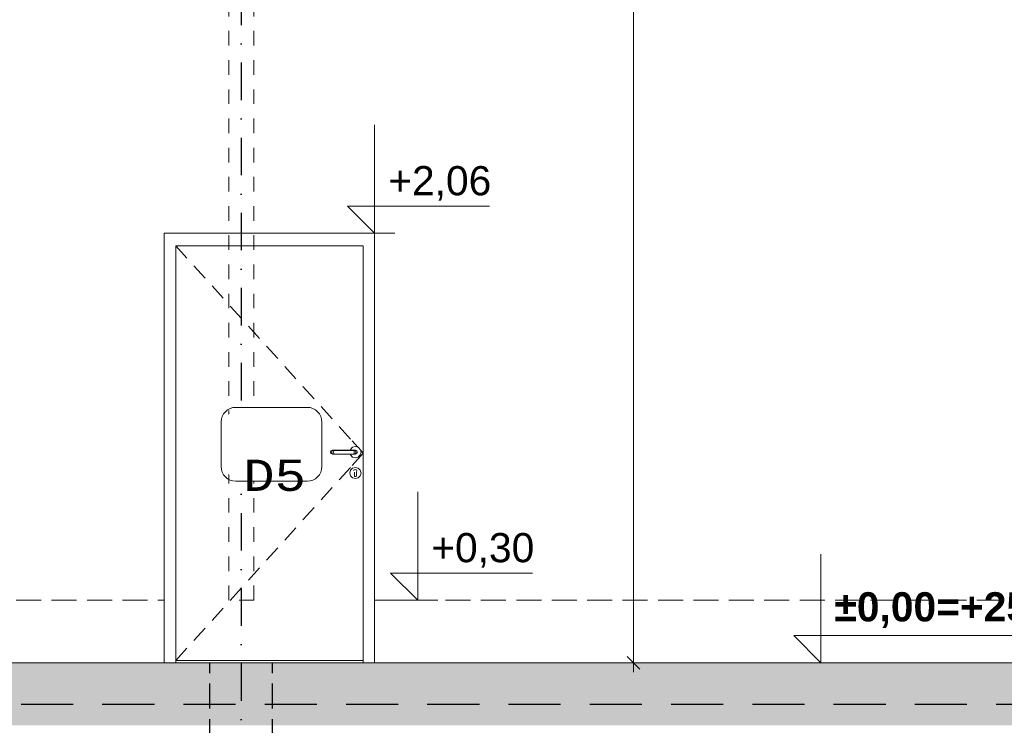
# Model space of a CAD drawing. Header units: millimetres. Extents: x -12989 to 381717, y -50461 to 30884.
# Tile 16 of 63: x 367472 to 372198, y -46261 to -42876. Entities that reach past the tile are written whole.
import ezdxf
from ezdxf.enums import TextEntityAlignment as Align

# ---------------------------------------------------------------- set-up
doc = ezdxf.new("R2010")
doc.units = ezdxf.units.MM
doc.header["$MEASUREMENT"] = 0
for name, pattern in [('Krawędzie ukryte', [170, 120, -50]), ('Kropki i Kreski', [360, 180, -90, 0, -90]), ('Przerywana długa', [390, 250, -140]), ('Przerywana Krótka I 01 I WSC', [140, 70, -70]), ('Wipeout_Contour', [1000, 0, -1000])]:
    doc.linetypes.add(name, pattern=pattern)
for name, color, linetype, lineweight in [('0_Nr_pióra__1', 7, 'Continuous', 13), ('0_Nr_pióra__21', 7, 'Continuous', 25), ('0_Nr_pióra__223', 7, 'Continuous', 13), ('A__STROPY_Nr_pióra__27', 7, 'Continuous', 25), ('A__STROPY_Nr_pióra__49', 7, 'Continuous', 15), ('A_OZN_ODNOSNIKI_Nr_pióra__46', 7, 'Continuous', 15), ('A_OZN_ODNOSNIKI_Nr_pióra__85', 7, 'Continuous', 13), ('Nowe_A_WYM_Nr_pióra__1', 7, 'Continuous', 13), ('Nowe_A_WYM_Nr_pióra__45', 7, 'Continuous', 15), ('Nowe_A_WYM_Nr_pióra__85', 7, 'Continuous', 13), ('Nowe_A_WYM_SYTUACJA_Nr_pióra__1', 7, 'Continuous', 13), ('Nowe_A_WYM_SYTUACJA_Nr_pióra__45', 7, 'Continuous', 15), ('Nowe_A_WYM_SYTUACJA_Nr_pióra__85', 7, 'Continuous', 13), ('Nowe_Drzwi Archicad_Nr_pióra__3', 7, 'Continuous', 13), ('Nowe_Drzwi Archicad_Nr_pióra__87', 7, 'Continuous', 13), ('Nowe_Warstwa IFC.Import IFC_Nr_pióra__1', 7, 'Continuous', 13), ('Nowe_Warstwa IFC.Import IFC_Nr_pióra__25', 7, 'Continuous', 25)]:
    doc.layers.add(name, color=color, linetype=linetype, lineweight=lineweight)
for name, color, linetype in [('A__STROPY', 7, 'Continuous'), ('Nowe_04-ŚCIANY DZIAŁOWE', 7, 'Continuous'), ('Nowe_A_WYM', 7, 'Continuous'), ('Nowe_A_WYM_SYTUACJA', 7, 'Continuous'), ('Nowe_Drzwi Archicad', 7, 'Continuous'), ('Nowe_Warstwa IFC.Import IFC', 7, 'Continuous')]:
    doc.layers.add(name, color=color, linetype=linetype)
doc.layers.add('A__STROPY_Nr_pióra__170', color=7, linetype='Continuous', lineweight=5, true_color=0x6a6a6a)
doc.layers.add('A__STROPY_Nr_pióra__178', color=7, linetype='Continuous', lineweight=5, true_color=0x6a6a6a)
doc.styles.add('STYL_AUTOMATYCZNY_1', font='arial.ttf')
doc.styles.add('STYL_AUTOMATYCZNY_4', font='arial.ttf')
doc.styles.add('STYL_AUTOMATYCZNY_5', font='arial.ttf')
doc.styles.add('STYL_AUTOMATYCZNY_8', font='txt')
doc.dimstyles.new('STYL_AUTOMATYCZNY__1', dxfattribs={"dimtxt": 139.999998, "dimasz": 57, "dimexe": 0.18, "dimexo": 0.0625, "dimgap": 0, "dimtad": 1, "dimdec": 0, "dimlfac": 0.1, "dimzin": 0, "dimdsep": 46, "dimtxsty": 'STYL_AUTOMATYCZNY_5', "dimblk": 'ARROWHEAD_6', "dimblk1": 'ARROWHEAD_6', "dimblk2": 'ARROWHEAD_6', "dimcen": 0.09, "dimse1": 1, "dimse2": 1, "dimclrd": 7, "dimclre": 7, "dimclrt": 7, "dimadec": 0, "dimazin": 0, "dimtfac": 1, "dimtdec": 4, "dimtmove": 0, "dimatfit": 3, "dimfxl": 0, "dimtolj": 1, "dimtzin": 0, "dimarcsym": 0})

# ---------------------------------------------------------------- blocks, each defined once
blk = doc.blocks.new('ElemPrzekroju_5_1', base_point=(363535.4, -45960.6))
at = {"color": 254, "linetype": 'Wipeout_Contour', "lineweight": 0, "ltscale": 1486095.960732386}
blk.add_wipeout([(368220.8, -45950.6), (368220.8, -45960.6), (369120.8, -45960.6), (369120.8, -45950.6)], dxfattribs=at).dxf.layer = 'Nowe_04-ŚCIANY DZIAŁOWE'
blk = doc.blocks.new('ElemPrzekroju_19_1', base_point=(363535.4, -45960.6))
at = {"color": 254, "linetype": 'Wipeout_Contour', "lineweight": 0, "ltscale": 18532288.84054093}
blk.add_wipeout([(364085.4, -40868.8), (364085.4, -45960.6), (365405.4, -45960.6), (365385.4, -45940.6), (365385.4, -44980.6), (365405.4, -44960.6), (365385.4, -44940.6), (365385.4, -43980.6), (365405.4, -43960.6), (365385.4, -43940.6), (365385.4, -42980.6), (365405.4, -42960.6), (365385.4, -42940.6), (365385.4, -42890.6), (365535.4, -42890.6), (365535.4, -42940.6), (365515.4, -42960.6), (365535.4, -42980.6), (365535.4, -43940.6), (365515.4, -43960.6), (365535.4, -43980.6), (365535.4, -44940.6), (365515.4, -44960.6), (365535.4, -44980.6), (365535.4, -45940.6), (365515.4, -45960.6), (368165.8, -45960.6), (368165.8, -43900.6), (369175.8, -43900.6), (369175.8, -45960.6), (377985.4, -45960.6), (377985.4, -40868.8), (377979.8, -40879.2), (376871, -40282.5), (376876.7, -40272), (376874.1, -40270.6), (376865.7, -40301.8), (376827, -40291.4), (376832.2, -40272.1), (371041.4, -38720.5), (371041.4, -38736.8), (371029.4, -38736.8), (371029.4, -38720.5), (365238.6, -40272.1), (365243.8, -40291.4), (365205.1, -40301.8), (365196.8, -40270.6), (365194.1, -40272), (365199.8, -40282.5), (364091, -40879.2)], dxfattribs=at).dxf.layer = 'Nowe_04-ŚCIANY DZIAŁOWE'
blk = doc.blocks.new('ElemPrzekroju_20_1', base_point=(363535.4, -45960.6))
at = {"layer": 'Nowe_Drzwi Archicad_Nr_pióra__3', "color": 7, "linetype": 'Continuous', "lineweight": 13}
for p, q in [((368308, -44057), (368361.7, -44116.3)), ((368395.2, -44153.4), (368448.9, -44212.7)), ((368482.4, -44249.8), (368536.1, -44309.2)), ((368569.6, -44346.2), (368623.3, -44405.6)), ((368656.8, -44442.6), (368710.5, -44502)), ((368744, -44539.1), (368797.7, -44598.4)), ((368831.2, -44635.5), (368884.9, -44694.8)), ((368918.4, -44731.9), (368972.1, -44791.2)), ((369005.7, -44828.3), (369059.3, -44887.6)), ((368918.4, -45179.3), (368972.1, -45120)), ((368831.2, -45275.7), (368884.9, -45216.4)), ((368744, -45372.1), (368797.7, -45312.8)), ((368656.8, -45468.5), (368710.5, -45409.2)), ((368569.6, -45564.9), (368623.3, -45505.6)), ((368482.4, -45661.4), (368536.1, -45602)), ((368395.2, -45757.8), (368448.9, -45698.4)), ((368308, -45854.2), (368361.7, -45794.9))]:
    blk.add_line(p, q, dxfattribs=at)
at = {"color": 254, "linetype": 'Wipeout_Contour', "lineweight": 0, "ltscale": 1483718.266180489}
blk.add_wipeout([(368165.8, -45960.6), (368220.8, -45960.6), (368220.8, -43960.6), (368165.8, -43960.6)], dxfattribs=at).dxf.layer = 'Nowe_Drzwi Archicad'
at = {"color": 254, "linetype": 'Wipeout_Contour', "lineweight": 0, "ltscale": 1487510.159329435}
blk.add_wipeout([(369175.8, -45960.6), (369175.8, -43960.6), (369120.8, -43960.6), (369120.8, -45960.6)], dxfattribs=at).dxf.layer = 'Nowe_Drzwi Archicad'
at = {"color": 254, "linetype": 'Wipeout_Contour', "lineweight": 0, "ltscale": 2230865.887589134}
blk.add_wipeout([(369075.8, -45040.9), (369076.6, -45039), (369069.8, -45027.3), (369060, -45037.1), (369078.3, -45047.7), (369078.3, -45046.2)], dxfattribs=at).dxf.layer = 'Nowe_Drzwi Archicad'
at = {"layer": 'Nowe_Drzwi Archicad_Nr_pióra__3', "color": 7, "linetype": 'Continuous', "lineweight": 13}
for p, q in [((368220.8, -45950.6), (368274.5, -45891.3)), ((368220.8, -45950.6), (368220.8, -45960.6)), ((368220.8, -45950.6), (369120.8, -45950.6)), ((369120.8, -45960.6), (369120.8, -45950.6))]:
    blk.add_line(p, q, dxfattribs=at)
at = {"color": 254, "linetype": 'Wipeout_Contour', "lineweight": 0, "ltscale": 2227680.902547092}
blk.add_wipeout([(369175.8, -43900.6), (368165.8, -43900.6), (368165.8, -43960.6), (368220.8, -43960.6), (369120.8, -43960.6), (369175.8, -43960.6)], dxfattribs=at).dxf.layer = 'Nowe_Drzwi Archicad'
at = {"color": 254, "linetype": 'Wipeout_Contour', "lineweight": 0, "ltscale": 6692591.593891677}
blk.add_wipeout([(369083.3, -44960.6), (369059, -44960.6), (369059.9, -44964.1), (369069.8, -44974), (369083.3, -44977.6), (369096.8, -44974), (369106.7, -44964.1), (369110.3, -44950.6), (369106.7, -44937.1), (369096.8, -44927.2), (369083.3, -44923.6), (369069.8, -44927.2), (369059.9, -44937.1), (369059, -44940.6), (369083.3, -44940.6), (369090.4, -44943.5), (369093.3, -44950.6), (369090.4, -44957.7)], dxfattribs=at).dxf.layer = 'Nowe_Drzwi Archicad'
at = {"color": 254, "linetype": 'Wipeout_Contour', "lineweight": 0, "ltscale": 1487228.541872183}
blk.add_wipeout([(369078.3, -45047.7), (369060, -45037.1), (369056.4, -45050.6), (369078.3, -45050.6)], dxfattribs=at).dxf.layer = 'Nowe_Drzwi Archicad'
at = {"layer": 'Nowe_Drzwi Archicad_Nr_pióra__3', "color": 7, "linetype": 'Continuous', "lineweight": 13}
for p, q in [((368220.8, -43960.6), (368274.5, -44019.9)), ((369120.8, -43960.6), (368220.8, -43960.6)), ((368220.8, -43960.6), (368220.8, -45950.6))]:
    blk.add_line(p, q, dxfattribs=at)
at = {"layer": 'Nowe_Drzwi Archicad_Nr_pióra__87', "color": 7, "linetype": 'Continuous', "lineweight": 13}
for p, q in [((368165.8, -45960.6), (368165.8, -43900.6)), ((368165.8, -43900.6), (369175.8, -43900.6)), ((369175.8, -43900.6), (369175.8, -45960.6))]:
    blk.add_line(p, q, dxfattribs=at)
at = {"color": 254, "linetype": 'Wipeout_Contour', "lineweight": 0, "ltscale": 1487274.319407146}
blk.add_wipeout([(369093.3, -44950.6), (369091.6, -44950.6), (369088.8, -44957.7), (369090.4, -44957.7)], dxfattribs=at).dxf.layer = 'Nowe_Drzwi Archicad'
at = {"color": 254, "linetype": 'Wipeout_Contour', "lineweight": 0, "ltscale": 1487232.310534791}
blk.add_wipeout([(369078.3, -45050.6), (369056.4, -45050.6), (369060, -45064), (369078.3, -45053.5)], dxfattribs=at).dxf.layer = 'Nowe_Drzwi Archicad'
at = {"color": 254, "linetype": 'Wipeout_Contour', "lineweight": 0, "ltscale": 1487257.472191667}
blk.add_wipeout([(369090.4, -44957.7), (369088.8, -44957.7), (369082.2, -44960.6), (369083.3, -44960.6)], dxfattribs=at).dxf.layer = 'Nowe_Drzwi Archicad'
at = {"color": 254, "linetype": 'Wipeout_Contour', "lineweight": 0, "ltscale": 1487249.23440015}
blk.add_wipeout([(369078.3, -45053.5), (369060, -45064), (369069.8, -45073.9), (369078.3, -45059.3)], dxfattribs=at).dxf.layer = 'Nowe_Drzwi Archicad'
at = {"color": 254, "linetype": 'Wipeout_Contour', "lineweight": 0, "ltscale": 1487249.2169121}
blk.add_wipeout([(369083.3, -44940.6), (369082.2, -44940.6), (369088.8, -44943.5), (369090.4, -44943.5)], dxfattribs=at).dxf.layer = 'Nowe_Drzwi Archicad'
at = {"color": 254, "linetype": 'Wipeout_Contour', "lineweight": 0, "ltscale": 2230920.43966923}
blk.add_wipeout([(369083.3, -45077.5), (369083.3, -45068.1), (369079.8, -45066.6), (369078.3, -45063.1), (369078.3, -45059.3), (369069.8, -45073.9)], dxfattribs=at).dxf.layer = 'Nowe_Drzwi Archicad'
at = {"color": 254, "linetype": 'Wipeout_Contour', "lineweight": 0, "ltscale": 1487270.899995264}
blk.add_wipeout([(369090.4, -44943.5), (369088.8, -44943.5), (369091.6, -44950.6), (369093.3, -44950.6)], dxfattribs=at).dxf.layer = 'Nowe_Drzwi Archicad'
at = {"color": 254, "linetype": 'Wipeout_Contour', "lineweight": 0, "ltscale": 1859075.553428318}
blk.add_wipeout([(369077.9, -45035.4), (369083.3, -45033.2), (369083.3, -45023.7), (369069.8, -45027.3), (369076.6, -45039)], dxfattribs=at).dxf.layer = 'Nowe_Drzwi Archicad'
at = {"color": 254, "linetype": 'Wipeout_Contour', "lineweight": 0, "ltscale": 1487260.915704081}
blk.add_wipeout([(369091.6, -44950.6), (369086.1, -44950.6), (369084, -44957.7), (369088.8, -44957.7)], dxfattribs=at).dxf.layer = 'Nowe_Drzwi Archicad'
at = {"color": 254, "linetype": 'Wipeout_Contour', "lineweight": 0, "ltscale": 1487208.332920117}
blk.add_wipeout([(369059.9, -45037.1), (369060, -45037.1), (369069.8, -45027.3), (369069.8, -45027.2)], dxfattribs=at).dxf.layer = 'Nowe_Drzwi Archicad'
at = {"color": 254, "linetype": 'Wipeout_Contour', "lineweight": 0, "ltscale": 1487246.898156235}
blk.add_wipeout([(369088.8, -44957.7), (369084, -44957.7), (369078.9, -44960.6), (369082.2, -44960.6)], dxfattribs=at).dxf.layer = 'Nowe_Drzwi Archicad'
at = {"color": 254, "linetype": 'Wipeout_Contour', "lineweight": 0, "ltscale": 1487187.235988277}
blk.add_wipeout([(369056.3, -45050.6), (369056.4, -45050.6), (369060, -45037.1), (369059.9, -45037.1)], dxfattribs=at).dxf.layer = 'Nowe_Drzwi Archicad'
at = {"color": 254, "linetype": 'Wipeout_Contour', "lineweight": 0, "ltscale": 1487238.642819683}
blk.add_wipeout([(369082.2, -44940.6), (369078.9, -44940.6), (369084, -44943.5), (369088.8, -44943.5)], dxfattribs=at).dxf.layer = 'Nowe_Drzwi Archicad'
at = {"color": 254, "linetype": 'Wipeout_Contour', "lineweight": 0, "ltscale": 1487193.766104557}
blk.add_wipeout([(369059.9, -45064.1), (369060, -45064), (369056.4, -45050.6), (369056.3, -45050.6)], dxfattribs=at).dxf.layer = 'Nowe_Drzwi Archicad'
at = {"color": 254, "linetype": 'Wipeout_Contour', "lineweight": 0, "ltscale": 1487257.496263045}
blk.add_wipeout([(369088.8, -44943.5), (369084, -44943.5), (369086.1, -44950.6), (369091.6, -44950.6)], dxfattribs=at).dxf.layer = 'Nowe_Drzwi Archicad'
at = {"color": 254, "linetype": 'Wipeout_Contour', "lineweight": 0, "ltscale": 1487226.174789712}
blk.add_wipeout([(369069.8, -45074), (369069.8, -45073.9), (369060, -45064), (369059.9, -45064.1)], dxfattribs=at).dxf.layer = 'Nowe_Drzwi Archicad'
at = {"color": 254, "linetype": 'Wipeout_Contour', "lineweight": 0, "ltscale": 1487235.466609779}
blk.add_wipeout([(369086.1, -44950.6), (369077.9, -44950.6), (369076.8, -44957.7), (369084, -44957.7)], dxfattribs=at).dxf.layer = 'Nowe_Drzwi Archicad'
at = {"color": 254, "linetype": 'Wipeout_Contour', "lineweight": 0, "ltscale": 2230975.985442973}
blk.add_wipeout([(369096.7, -45073.9), (369088.3, -45059.3), (369088.3, -45063.1), (369086.8, -45066.6), (369083.3, -45068.1), (369083.3, -45077.5)], dxfattribs=at).dxf.layer = 'Nowe_Drzwi Archicad'
at = {"color": 254, "linetype": 'Wipeout_Contour', "lineweight": 0, "ltscale": 1487226.984733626}
blk.add_wipeout([(369084, -44957.7), (369076.8, -44957.7), (369074, -44960.6), (369078.9, -44960.6)], dxfattribs=at).dxf.layer = 'Nowe_Drzwi Archicad'
at = {"color": 254, "linetype": 'Wipeout_Contour', "lineweight": 0, "ltscale": 1859127.460772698}
blk.add_wipeout([(369088.7, -45035.4), (369090, -45039), (369096.7, -45027.3), (369083.3, -45023.7), (369083.3, -45033.2)], dxfattribs=at).dxf.layer = 'Nowe_Drzwi Archicad'
at = {"color": 254, "linetype": 'Wipeout_Contour', "lineweight": 0, "ltscale": 1487275.776178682}
blk.add_wipeout([(369083.3, -45077.6), (369083.3, -45077.5), (369069.8, -45073.9), (369069.8, -45074)], dxfattribs=at).dxf.layer = 'Nowe_Drzwi Archicad'
at = {"color": 254, "linetype": 'Wipeout_Contour', "lineweight": 0, "ltscale": 1487218.729290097}
blk.add_wipeout([(369078.9, -44940.6), (369074, -44940.6), (369076.8, -44943.5), (369084, -44943.5)], dxfattribs=at).dxf.layer = 'Nowe_Drzwi Archicad'
at = {"color": 254, "linetype": 'Wipeout_Contour', "lineweight": 0, "ltscale": 1487251.40409329}
blk.add_wipeout([(369069.8, -45027.2), (369069.8, -45027.3), (369083.3, -45023.7), (369083.3, -45023.6)], dxfattribs=at).dxf.layer = 'Nowe_Drzwi Archicad'
at = {"color": 254, "linetype": 'Wipeout_Contour', "lineweight": 0, "ltscale": 1487343.105722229}
blk.add_wipeout([(369088.3, -45059.3), (369096.7, -45073.9), (369106.6, -45064), (369088.3, -45053.5)], dxfattribs=at).dxf.layer = 'Nowe_Drzwi Archicad'
at = {"color": 254, "linetype": 'Wipeout_Contour', "lineweight": 0, "ltscale": 1487232.047113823}
blk.add_wipeout([(369084, -44943.5), (369076.8, -44943.5), (369077.9, -44950.6), (369086.1, -44950.6)], dxfattribs=at).dxf.layer = 'Nowe_Drzwi Archicad'
at = {"color": 254, "linetype": 'Wipeout_Contour', "lineweight": 0, "ltscale": 2230989.457814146}
blk.add_wipeout([(369090.8, -45040.9), (369088.3, -45046.2), (369088.3, -45047.7), (369106.6, -45037.1), (369096.7, -45027.3), (369090, -45039)], dxfattribs=at).dxf.layer = 'Nowe_Drzwi Archicad'
at = {"color": 254, "linetype": 'Wipeout_Contour', "lineweight": 0, "ltscale": 1487329.286031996}
blk.add_wipeout([(369096.8, -45074), (369096.7, -45073.9), (369083.3, -45077.5), (369083.3, -45077.6)], dxfattribs=at).dxf.layer = 'Nowe_Drzwi Archicad'
at = {"layer": 'Nowe_Drzwi Archicad_Nr_pióra__3', "color": 7, "linetype": 'Continuous', "lineweight": 13}
for p, q in [((369106.7, -44937.1), (369110.3, -44950.6)), ((369110.3, -44950.6), (369106.7, -44964.1)), ((369107.8, -44941.2), (369120.8, -44955.6))]:
    blk.add_line(p, q, dxfattribs=at)
at = {"color": 254, "linetype": 'Wipeout_Contour', "lineweight": 0, "ltscale": 1487203.852366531}
blk.add_wipeout([(369077.9, -44950.6), (369069.3, -44950.6), (369069, -44957.7), (369076.8, -44957.7)], dxfattribs=at).dxf.layer = 'Nowe_Drzwi Archicad'
at = {"color": 254, "linetype": 'Wipeout_Contour', "lineweight": 0, "ltscale": 1487304.91476177}
blk.add_wipeout([(369083.3, -45023.6), (369083.3, -45023.7), (369096.7, -45027.3), (369096.8, -45027.2)], dxfattribs=at).dxf.layer = 'Nowe_Drzwi Archicad'
at = {"color": 254, "linetype": 'Wipeout_Contour', "lineweight": 0, "ltscale": 1487372.353954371}
blk.add_wipeout([(369106.7, -45064.1), (369106.6, -45064), (369096.7, -45073.9), (369096.8, -45074)], dxfattribs=at).dxf.layer = 'Nowe_Drzwi Archicad'
at = {"color": 254, "linetype": 'Wipeout_Contour', "lineweight": 0, "ltscale": 1487201.565854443}
blk.add_wipeout([(369076.8, -44957.7), (369069, -44957.7), (369068.3, -44960.6), (369074, -44960.6)], dxfattribs=at).dxf.layer = 'Nowe_Drzwi Archicad'
at = {"color": 254, "linetype": 'Wipeout_Contour', "lineweight": 0, "ltscale": 1487352.142244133}
blk.add_wipeout([(369088.3, -45053.5), (369106.6, -45064), (369110.2, -45050.6), (369088.3, -45050.6)], dxfattribs=at).dxf.layer = 'Nowe_Drzwi Archicad'
at = {"color": 254, "linetype": 'Wipeout_Contour', "lineweight": 0, "ltscale": 1487193.310273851}
blk.add_wipeout([(369074, -44940.6), (369068.3, -44940.6), (369069, -44943.5), (369076.8, -44943.5)], dxfattribs=at).dxf.layer = 'Nowe_Drzwi Archicad'
at = {"color": 254, "linetype": 'Wipeout_Contour', "lineweight": 0, "ltscale": 1487348.373991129}
blk.add_wipeout([(369088.3, -45050.6), (369110.2, -45050.6), (369106.6, -45037.1), (369088.3, -45047.7)], dxfattribs=at).dxf.layer = 'Nowe_Drzwi Archicad'
at = {"color": 254, "linetype": 'Wipeout_Contour', "lineweight": 0, "ltscale": 1487200.432801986}
blk.add_wipeout([(369076.8, -44943.5), (369069, -44943.5), (369069.3, -44950.6), (369077.9, -44950.6)], dxfattribs=at).dxf.layer = 'Nowe_Drzwi Archicad'
at = {"color": 254, "linetype": 'Wipeout_Contour', "lineweight": 0, "ltscale": 1487354.513713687}
blk.add_wipeout([(369096.8, -45027.2), (369096.7, -45027.3), (369106.6, -45037.1), (369106.7, -45037.1)], dxfattribs=at).dxf.layer = 'Nowe_Drzwi Archicad'
at = {"layer": 'Nowe_Drzwi Archicad_Nr_pióra__3', "color": 7, "linetype": 'Continuous', "lineweight": 13}
for p, q in [((369096.8, -44927.2), (369106.7, -44937.1)), ((369106.7, -44964.1), (369096.8, -44974))]:
    blk.add_line(p, q, dxfattribs=at)
at = {"color": 254, "linetype": 'Wipeout_Contour', "lineweight": 0, "ltscale": 1487025.25447272}
blk.add_wipeout([(369069.3, -44950.6), (368987.3, -44950.6), (368987.6, -44957.7), (369069, -44957.7)], dxfattribs=at).dxf.layer = 'Nowe_Drzwi Archicad'
at = {"color": 254, "linetype": 'Wipeout_Contour', "lineweight": 0, "ltscale": 1487393.448449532}
blk.add_wipeout([(369110.3, -45050.6), (369110.2, -45050.6), (369106.6, -45064), (369106.7, -45064.1)], dxfattribs=at).dxf.layer = 'Nowe_Drzwi Archicad'
at = {"color": 254, "linetype": 'Wipeout_Contour', "lineweight": 0, "ltscale": 1487027.673018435}
blk.add_wipeout([(369069, -44957.7), (368987.6, -44957.7), (368988.3, -44960.6), (369068.3, -44960.6)], dxfattribs=at).dxf.layer = 'Nowe_Drzwi Archicad'
at = {"color": 254, "linetype": 'Wipeout_Contour', "lineweight": 0, "ltscale": 1487386.91914824}
blk.add_wipeout([(369106.7, -45037.1), (369106.6, -45037.1), (369110.2, -45050.6), (369110.3, -45050.6)], dxfattribs=at).dxf.layer = 'Nowe_Drzwi Archicad'
at = {"layer": 'Nowe_Drzwi Archicad_Nr_pióra__3', "color": 7, "linetype": 'Continuous', "lineweight": 13}
blk.add_line((369120.8, -45950.6), (369120.8, -43960.6), dxfattribs=at)
at = {"color": 254, "linetype": 'Wipeout_Contour', "lineweight": 0, "ltscale": 1487019.416475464}
blk.add_wipeout([(369068.3, -44940.6), (368988.3, -44940.6), (368987.6, -44943.5), (369069, -44943.5)], dxfattribs=at).dxf.layer = 'Nowe_Drzwi Archicad'
at = {"color": 254, "linetype": 'Wipeout_Contour', "lineweight": 0, "ltscale": 5205525.077203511}
blk.add_wipeout([(369077.9, -45035.4), (369075.8, -45040.9), (369078.3, -45046.2), (369078.3, -45063.1), (369079.8, -45066.6), (369083.3, -45068.1), (369086.8, -45066.6), (369088.3, -45063.1), (369088.3, -45047.7), (369088.3, -45046.2), (369090.8, -45040.9), (369090, -45039), (369088.7, -45035.4), (369083.3, -45033.2)], dxfattribs=at).dxf.layer = 'Nowe_Drzwi Archicad'
at = {"layer": 'Nowe_Drzwi Archicad_Nr_pióra__3', "color": 7, "linetype": 'Continuous', "lineweight": 13}
for p, q in [((369005.7, -45082.9), (369059.3, -45023.6)), ((369059.9, -45037.1), (369069.8, -45027.2)), ((369069.8, -45027.2), (369083.3, -45023.6)), ((369077.9, -45035.4), (369083.3, -45033.2)), ((369083.3, -45023.6), (369096.8, -45027.2)), ((369083.3, -45033.2), (369088.7, -45035.4)), ((369096.8, -45027.2), (369106.7, -45037.1)), ((369056.3, -45050.6), (369059.9, -45037.1)), ((369059.9, -45064.1), (369056.3, -45050.6)), ((369069.8, -45074), (369059.9, -45064.1)), ((369083.3, -45077.6), (369069.8, -45074)), ((369075.8, -45040.9), (369076.6, -45039)), ((369076.6, -45039), (369077.9, -45035.4)), ((369078.3, -45047.7), (369078.3, -45046.2)), ((369078.3, -45047.7), (369078.3, -45050.6)), ((369078.3, -45050.6), (369078.3, -45053.5)), ((369078.3, -45053.5), (369078.3, -45059.3)), ((369078.3, -45059.3), (369078.3, -45063.1)), ((369079.8, -45066.6), (369078.3, -45063.1)), ((369083.3, -45068.1), (369079.8, -45066.6)), ((369086.8, -45066.6), (369083.3, -45068.1)), ((369096.8, -45074), (369083.3, -45077.6)), ((369088.3, -45063.1), (369086.8, -45066.6)), ((369090.8, -45040.9), (369088.3, -45046.2)), ((369088.3, -45046.2), (369088.3, -45047.7)), ((369088.3, -45047.7), (369088.3, -45050.6)), ((369088.3, -45050.6), (369088.3, -45053.5)), ((369088.3, -45053.5), (369088.3, -45059.3)), ((369088.3, -45059.3), (369088.3, -45063.1)), ((369088.7, -45035.4), (369090, -45039)), ((369090, -45039), (369090.8, -45040.9)), ((369106.7, -45064.1), (369096.8, -45074)), ((369106.7, -45037.1), (369110.3, -45050.6)), ((369110.3, -45050.6), (369106.7, -45064.1))]:
    blk.add_line(p, q, dxfattribs=at)
at = {"color": 254, "linetype": 'Wipeout_Contour', "lineweight": 0, "ltscale": 1487021.834500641}
blk.add_wipeout([(369069, -44943.5), (368987.6, -44943.5), (368987.3, -44950.6), (369069.3, -44950.6)], dxfattribs=at).dxf.layer = 'Nowe_Drzwi Archicad'
at = {"layer": 'Nowe_Drzwi Archicad_Nr_pióra__3', "color": 7, "linetype": 'Continuous', "lineweight": 13}
for p, q in [((369059, -44940.6), (369059.9, -44937.1)), ((369059.9, -44937.1), (369069.8, -44927.2)), ((369067.1, -44896.3), (369094.6, -44926.6)), ((369074, -44940.6), (369068.3, -44940.6)), ((369069.8, -44927.2), (369083.3, -44923.6)), ((369078.9, -44940.6), (369074, -44940.6)), ((369082.2, -44940.6), (369078.9, -44940.6)), ((369083.3, -44940.6), (369082.2, -44940.6)), ((369083.3, -44923.6), (369096.8, -44927.2)), ((369083.3, -44940.6), (369090.4, -44943.5)), ((369059.9, -44964.1), (369059, -44960.6)), ((369069.8, -44974), (369059.9, -44964.1)), ((369067.1, -45014.9), (369120.8, -44955.6)), ((369074, -44960.6), (369068.3, -44960.6)), ((369083.3, -44977.6), (369069.8, -44974)), ((369078.9, -44960.6), (369074, -44960.6)), ((369076.8, -44943.5), (369077.9, -44950.6)), ((369077.9, -44950.6), (369076.8, -44957.7)), ((369082.2, -44960.6), (369078.9, -44960.6)), ((369083.3, -44960.6), (369082.2, -44960.6)), ((369090.4, -44957.7), (369083.3, -44960.6)), ((369096.8, -44974), (369083.3, -44977.6)), ((369084, -44943.5), (369086.1, -44950.6)), ((369086.1, -44950.6), (369084, -44957.7)), ((369088.8, -44943.5), (369091.6, -44950.6)), ((369091.6, -44950.6), (369088.8, -44957.7)), ((369090.4, -44943.5), (369093.3, -44950.6)), ((369093.3, -44950.6), (369090.4, -44957.7))]:
    blk.add_line(p, q, dxfattribs=at)
at = {"color": 254, "linetype": 'Wipeout_Contour', "lineweight": 0, "ltscale": 1486846.656589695}
blk.add_wipeout([(368987.3, -44950.6), (368978.7, -44950.6), (368979.8, -44957.7), (368987.6, -44957.7)], dxfattribs=at).dxf.layer = 'Nowe_Drzwi Archicad'
at = {"color": 254, "linetype": 'Wipeout_Contour', "lineweight": 0, "ltscale": 1486853.780181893}
blk.add_wipeout([(368987.6, -44957.7), (368979.8, -44957.7), (368982.6, -44960.6), (368988.3, -44960.6)], dxfattribs=at).dxf.layer = 'Nowe_Drzwi Archicad'
at = {"color": 254, "linetype": 'Wipeout_Contour', "lineweight": 0, "ltscale": 1486845.522676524}
blk.add_wipeout([(368988.3, -44940.6), (368982.6, -44940.6), (368979.8, -44943.5), (368987.6, -44943.5)], dxfattribs=at).dxf.layer = 'Nowe_Drzwi Archicad'
at = {"color": 254, "linetype": 'Wipeout_Contour', "lineweight": 0, "ltscale": 1486843.236210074}
blk.add_wipeout([(368987.6, -44943.5), (368979.8, -44943.5), (368978.7, -44950.6), (368987.3, -44950.6)], dxfattribs=at).dxf.layer = 'Nowe_Drzwi Archicad'
at = {"color": 254, "linetype": 'Wipeout_Contour', "lineweight": 0, "ltscale": 1486815.042468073}
blk.add_wipeout([(368978.7, -44950.6), (368970.5, -44950.6), (368972.6, -44957.7), (368979.8, -44957.7)], dxfattribs=at).dxf.layer = 'Nowe_Drzwi Archicad'
at = {"color": 254, "linetype": 'Wipeout_Contour', "lineweight": 0, "ltscale": 1486828.361396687}
blk.add_wipeout([(368979.8, -44957.7), (368972.6, -44957.7), (368977.7, -44960.6), (368982.6, -44960.6)], dxfattribs=at).dxf.layer = 'Nowe_Drzwi Archicad'
at = {"color": 254, "linetype": 'Wipeout_Contour', "lineweight": 0, "ltscale": 1486820.103754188}
blk.add_wipeout([(368982.6, -44940.6), (368977.7, -44940.6), (368972.6, -44943.5), (368979.8, -44943.5)], dxfattribs=at).dxf.layer = 'Nowe_Drzwi Archicad'
at = {"color": 254, "linetype": 'Wipeout_Contour', "lineweight": 0, "ltscale": 1486811.622019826}
blk.add_wipeout([(368979.8, -44943.5), (368972.6, -44943.5), (368970.5, -44950.6), (368978.7, -44950.6)], dxfattribs=at).dxf.layer = 'Nowe_Drzwi Archicad'
at = {"color": 254, "linetype": 'Wipeout_Contour', "lineweight": 0, "ltscale": 1486789.593483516}
blk.add_wipeout([(368970.5, -44950.6), (368965, -44950.6), (368967.8, -44957.7), (368972.6, -44957.7)], dxfattribs=at).dxf.layer = 'Nowe_Drzwi Archicad'
at = {"color": 254, "linetype": 'Wipeout_Contour', "lineweight": 0, "ltscale": 1486808.448055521}
blk.add_wipeout([(368972.6, -44957.7), (368967.8, -44957.7), (368974.4, -44960.6), (368977.7, -44960.6)], dxfattribs=at).dxf.layer = 'Nowe_Drzwi Archicad'
at = {"color": 254, "linetype": 'Wipeout_Contour', "lineweight": 0, "ltscale": 1486800.190305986}
blk.add_wipeout([(368977.7, -44940.6), (368974.4, -44940.6), (368967.8, -44943.5), (368972.6, -44943.5)], dxfattribs=at).dxf.layer = 'Nowe_Drzwi Archicad'
at = {"color": 254, "linetype": 'Wipeout_Contour', "lineweight": 0, "ltscale": 1486786.172980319}
blk.add_wipeout([(368972.6, -44943.5), (368967.8, -44943.5), (368965, -44950.6), (368970.5, -44950.6)], dxfattribs=at).dxf.layer = 'Nowe_Drzwi Archicad'
at = {"color": 254, "linetype": 'Wipeout_Contour', "lineweight": 0, "ltscale": 1486776.189840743}
blk.add_wipeout([(368965, -44950.6), (368963.3, -44950.6), (368966.2, -44957.7), (368967.8, -44957.7)], dxfattribs=at).dxf.layer = 'Nowe_Drzwi Archicad'
at = {"color": 254, "linetype": 'Wipeout_Contour', "lineweight": 0, "ltscale": 1486797.874065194}
blk.add_wipeout([(368967.8, -44957.7), (368966.2, -44957.7), (368973.3, -44960.6), (368974.4, -44960.6)], dxfattribs=at).dxf.layer = 'Nowe_Drzwi Archicad'
at = {"color": 254, "linetype": 'Wipeout_Contour', "lineweight": 0, "ltscale": 1486789.616258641}
blk.add_wipeout([(368974.4, -44940.6), (368973.3, -44940.6), (368966.2, -44943.5), (368967.8, -44943.5)], dxfattribs=at).dxf.layer = 'Nowe_Drzwi Archicad'
at = {"color": 254, "linetype": 'Wipeout_Contour', "lineweight": 0, "ltscale": 1486772.769308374}
blk.add_wipeout([(368967.8, -44943.5), (368966.2, -44943.5), (368963.3, -44950.6), (368965, -44950.6)], dxfattribs=at).dxf.layer = 'Nowe_Drzwi Archicad'
at = {"layer": 'Nowe_Drzwi Archicad_Nr_pióra__3', "color": 7, "linetype": 'Continuous', "lineweight": 13}
for p, q in [((368973.3, -44940.6), (368966.2, -44943.5)), ((368974.4, -44940.6), (368973.3, -44940.6)), ((368977.7, -44940.6), (368974.4, -44940.6)), ((368982.6, -44940.6), (368977.7, -44940.6)), ((368988.3, -44940.6), (368982.6, -44940.6)), ((369068.3, -44940.6), (368988.3, -44940.6)), ((368966.2, -44943.5), (368963.3, -44950.6)), ((368963.3, -44950.6), (368966.2, -44957.7)), ((368967.8, -44943.5), (368965, -44950.6)), ((368965, -44950.6), (368967.8, -44957.7)), ((368966.2, -44957.7), (368973.3, -44960.6)), ((368972.6, -44943.5), (368970.5, -44950.6)), ((368970.5, -44950.6), (368972.6, -44957.7)), ((368974.4, -44960.6), (368973.3, -44960.6)), ((368977.7, -44960.6), (368974.4, -44960.6)), ((368982.6, -44960.6), (368977.7, -44960.6)), ((368979.8, -44943.5), (368978.7, -44950.6)), ((368978.7, -44950.6), (368979.8, -44957.7)), ((368988.3, -44960.6), (368982.6, -44960.6)), ((369068.3, -44960.6), (368988.3, -44960.6))]:
    blk.add_line(p, q, dxfattribs=at)
blk = doc.blocks.new('ElemPrzekroju_86_1', base_point=(363535.4, -45960.6))
at = {"color": 254, "linetype": 'Wipeout_Contour', "lineweight": 0, "ltscale": 1495550.477204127}
blk.add_wipeout([(363818.5, -45960.6), (363818.5, -46160.6), (378258.5, -46160.6), (378258.5, -45960.6)], dxfattribs=at).dxf.layer = 'A__STROPY'
at = {"layer": 'A__STROPY_Nr_pióra__170', "linetype": 'Continuous', "lineweight": 5, "true_color": 0x6a6a6a}
h = blk.add_hatch(dxfattribs=at)
h.set_pattern_fill('Beton_0001', color=251, style=0, pattern_type=2)
h.set_pattern_definition([(45, (363535.4, -45960.59), (-63.6396, 63.6396), [67.5, -22.5]), (45, (363535.4, -45896.95), (-63.6396, 63.6396), [67.5, -22.5])])
h.paths.add_polyline_path([(363818.5, -45960.6), (363818.5, -46160.6), (378258.5, -46160.6), (378258.5, -45960.6)])
at = {"layer": 'A__STROPY_Nr_pióra__49', "color": 7, "linetype": 'Continuous', "lineweight": 15}
blk.add_line((378258.5, -45960.6), (363818.5, -45960.6), dxfattribs=at)
at = {"color": 254, "linetype": 'Wipeout_Contour', "lineweight": 0, "ltscale": 1495624.499583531}
blk.add_wipeout([(363818.5, -46160.6), (363818.5, -46260.6), (378258.5, -46260.6), (378258.5, -46160.6)], dxfattribs=at).dxf.layer = 'A__STROPY'
at = {"layer": 'A__STROPY_Nr_pióra__178', "linetype": 'Continuous', "lineweight": 5, "true_color": 0x6a6a6a}
h = blk.add_hatch(dxfattribs=at)
h.set_pattern_fill('Chudy_beton_B15_I_WSC_0001', color=251, style=0, pattern_type=2)
h.set_pattern_definition([(0, (363535.4, -45960.6), (0, 233.827), [14.625, -120.375]), (0, (363602.9, -45843.68), (0, 233.827), [14.625, -120.375]), (60, (363535.4, -45960.6), (-202.5, 116.9134), [14.625, -120.375]), (60, (363670.4, -45960.6), (-202.5, 116.9134), [14.625, -120.375]), (120, (363550.03, -45960.6), (202.5, 116.9134), [14.625, -120.375]), (120, (363685.03, -45960.6), (202.5, 116.9134), [14.625, -120.375]), (0, (363535.404, -45938.09), (0, 45), [0, -45, 0, -67.5]), (45, (363557.904, -45938.09), (-31.8198, 31.8198), [0, -33.75, 0, -56.25])])
h.paths.add_polyline_path([(363818.5, -46160.6), (363818.5, -46260.6), (378258.5, -46260.6), (378258.5, -46160.6)])
at = {"layer": 'A__STROPY_Nr_pióra__27', "color": 7, "linetype": 'Przerywana długa', "lineweight": 25}
blk.add_line((378258.5, -46160.6), (363818.5, -46160.6), dxfattribs=at)
blk = doc.blocks.new('Standardowy znacznik osi[5]_1', base_point=(368535.4, -35960.6))
at = {"layer": 'Nowe_Warstwa IFC.Import IFC_Nr_pióra__25', "color": 7, "linetype": 'Kropki i Kreski', "lineweight": 25}
blk.add_line((368535.4, -36960.6), (368535.4, -48960.6), dxfattribs=at)
at = {"layer": 'Nowe_Warstwa IFC.Import IFC_Nr_pióra__1', "color": 7, "lineweight": 13, "style": 'STYL_AUTOMATYCZNY_1'}
for tag, p in [('AC_MarkerText_1_0', (368535.4, -35623.1)), ('AC_MarkerText_1_1', (368535.4, -50123.1))]:
    blk.add_attdef(tag, text='', height=175, rotation=360, dxfattribs=at).set_placement(p, align=Align.TOP_CENTER)
blk = doc.blocks.new('Wymiary_1_1', base_point=(371317.7, -45960.6))
at = {"layer": 'Nowe_A_WYM_Nr_pióra__45', "color": 7, "linetype": 'Continuous', "lineweight": 15}
for p, q in [((371317.7, -45960.6), (371317.7, -45440.6)), ((371317.7, -45960.6), (371187.7, -45830.6)), ((371187.7, -45830.6), (371317.7, -45830.6)), ((371317.7, -45830.6), (373302.6, -45830.6))]:
    blk.add_line(p, q, dxfattribs=at)
at = {"layer": 'Nowe_A_WYM_Nr_pióra__85', "color": 7, "linetype": 'Continuous', "lineweight": 13}
for q in [(371220.2, -45960.6), (371415.2, -45960.6)]:
    blk.add_line((371317.7, -45960.6), q, dxfattribs=at)
at = {"layer": 'Nowe_A_WYM_Nr_pióra__1', "color": 7, "lineweight": 13, "insert": (371382.7, -45804.6), "char_height": 140, "attachment_point": 7, "style": 'STYL_AUTOMATYCZNY_4'}
blk.add_mtext('\\A1;{\\pql;\\fArial|b1|i0|c238|p0;\\W1.000000;±0,00=+259,95m npm}', dxfattribs=at)
blk = doc.blocks.new('Wymiary_2_1', base_point=(369175.8, -43900.6))
at = {"layer": 'Nowe_A_WYM_SYTUACJA_Nr_pióra__45', "color": 7, "linetype": 'Continuous', "lineweight": 15}
for p, q in [((369175.8, -43900.6), (369175.8, -43380.6)), ((369175.8, -43900.6), (369045.8, -43770.6)), ((369045.8, -43770.6), (369175.8, -43770.6)), ((369175.8, -43770.6), (369726.6, -43770.6))]:
    blk.add_line(p, q, dxfattribs=at)
at = {"layer": 'Nowe_A_WYM_SYTUACJA_Nr_pióra__85', "color": 7, "linetype": 'Continuous', "lineweight": 13}
for q in [(369078.3, -43900.6), (369273.3, -43900.6)]:
    blk.add_line((369175.8, -43900.6), q, dxfattribs=at)
at = {"layer": 'Nowe_A_WYM_SYTUACJA_Nr_pióra__1', "color": 7, "lineweight": 13, "insert": (369240.8, -43744.6), "char_height": 140, "attachment_point": 7, "style": 'STYL_AUTOMATYCZNY_5'}
blk.add_mtext('\\A1;{\\pql;\\fArial|b0|i0|c238|p0;\\W1.000000;+2,06}', dxfattribs=at)
blk = doc.blocks.new('Wymiary_3_1', base_point=(369382.2, -45660.6))
at = {"layer": 'Nowe_A_WYM_SYTUACJA_Nr_pióra__45', "color": 7, "linetype": 'Continuous', "lineweight": 15}
for p, q in [((369382.2, -45660.6), (369382.2, -45140.6)), ((369382.2, -45660.6), (369252.2, -45530.6)), ((369252.2, -45530.6), (369382.2, -45530.6)), ((369382.2, -45530.6), (369933.1, -45530.6))]:
    blk.add_line(p, q, dxfattribs=at)
at = {"layer": 'Nowe_A_WYM_SYTUACJA_Nr_pióra__85', "color": 7, "linetype": 'Continuous', "lineweight": 13}
for q in [(369284.7, -45660.6), (369479.7, -45660.6)]:
    blk.add_line((369382.2, -45660.6), q, dxfattribs=at)
at = {"layer": 'Nowe_A_WYM_SYTUACJA_Nr_pióra__1', "color": 7, "lineweight": 13, "insert": (369447.2, -45504.6), "char_height": 140, "attachment_point": 7, "style": 'STYL_AUTOMATYCZNY_5'}
blk.add_mtext('\\A1;{\\pql;\\fArial|b0|i0|c238|p0;\\W1.000000;+0,30}', dxfattribs=at)
blk = doc.blocks.new('*D172', base_point=(363535.4, -45960.6))
at = {"layer": 'Nowe_A_WYM_Nr_pióra__45', "color": 7, "linetype": 'Continuous', "lineweight": 15}
for p, q in [((370448.1, -38783.8), (370388.1, -38723.8)), ((370388.1, -45930.6), (370448.1, -45990.6))]:
    blk.add_line(p, q, dxfattribs=at)
at = {"layer": 'Nowe_A_WYM_Nr_pióra__85', "color": 7, "linetype": 'Continuous', "lineweight": 13}
for p, q in [((370418.1, -38753.8), (370418.1, -38708.8)), ((370474.3, -38753.8), (370361.8, -38753.8)), ((370418.1, -45960.6), (370418.1, -38753.8)), ((370474.3, -45960.6), (370361.8, -45960.6)), ((370418.1, -46005.6), (370418.1, -45960.6))]:
    blk.add_line(p, q, dxfattribs=at)
at = {"layer": 'Nowe_A_WYM_Nr_pióra__1', "color": 7, "lineweight": 13, "insert": (370390.1, -42517.4), "char_height": 140, "attachment_point": 7, "rotation": 90, "style": 'STYL_AUTOMATYCZNY_5'}
blk.add_mtext('\\A1;{\\pql;\\fArial|b0|i0|c238|p0;\\W1.000000;721}', dxfattribs=at)
blk = doc.blocks.new('ARROWHEAD_6')
at = {"color": 0, "linetype": 'Continuous', "lineweight": 0}
for p, q in [((0, 0), (-1, 0)), ((-0.5, -0.5), (0.5, 0.5))]:
    blk.add_line(p, q, dxfattribs=at)
blk = doc.blocks.new('*D187', base_point=(363535.4, -45960.6))
at = {"layer": 'Nowe_A_WYM_Nr_pióra__45', "color": 7, "linetype": 'Continuous', "lineweight": 15}
for p, q in [((362543.3, -37900.7), (362483.3, -37840.7)), ((362483.3, -45950.6), (362543.3, -46010.6))]:
    blk.add_line(p, q, dxfattribs=at)
at = {"layer": 'Nowe_A_WYM_Nr_pióra__85', "color": 7, "linetype": 'Continuous', "lineweight": 13}
for p, q in [((362513.3, -37870.7), (362513.3, -37825.7)), ((362569.5, -37870.7), (362457, -37870.7)), ((362513.3, -45980.6), (362513.3, -37870.7)), ((362569.5, -45980.6), (362457, -45980.6)), ((362513.3, -46025.6), (362513.3, -45980.6))]:
    blk.add_line(p, q, dxfattribs=at)
at = {"layer": 'Nowe_A_WYM_Nr_pióra__1', "color": 7, "lineweight": 13, "insert": (362485.3, -42078.7), "char_height": 140, "attachment_point": 7, "rotation": 90, "style": 'STYL_AUTOMATYCZNY_5'}
blk.add_mtext('\\A1;{\\pql;\\fArial|b0|i0|c238|p0;\\W1.000000;811}', dxfattribs=at)

msp = doc.modelspace()

# ---------------------------------------------------------------- block references
at = {"layer": 'Nowe_04-ŚCIANY DZIAŁOWE', "lineweight": 0}
msp.add_blockref('ElemPrzekroju_5_1', (363535.4, -45960.6), dxfattribs=at)

# ---------------------------------------------------------------- next in the draw order: block references
msp.add_blockref('ElemPrzekroju_19_1', (363535.4, -45960.6), dxfattribs=at)

# ---------------------------------------------------------------- next in the draw order: block references
at = {"layer": 'Nowe_A_WYM_SYTUACJA', "color": 7, "linetype": 'Continuous', "lineweight": 13}
msp.add_blockref('Wymiary_3_1', (369382.2, -45660.6), dxfattribs=at)
at = {"layer": 'Nowe_Drzwi Archicad', "lineweight": 0}
msp.add_blockref('ElemPrzekroju_20_1', (363535.4, -45960.6), dxfattribs=at)

# ---------------------------------------------------------------- next in the draw order: linework, layer by layer
at = {"layer": '0_Nr_pióra__1', "color": 7, "linetype": 'Krawędzie ukryte', "lineweight": 13}
for p, q in [((363885.4, -45660.6), (368165.8, -45660.6)), ((369175.8, -45660.6), (378185.4, -45660.6))]:
    msp.add_line(p, q, dxfattribs=at)
at = {"layer": '0_Nr_pióra__223', "color": 7, "linetype": 'Przerywana Krótka I 01 I WSC', "lineweight": 13}
msp.add_lwpolyline([(368475.4, -39010.6), (368595.4, -39010.6), (368595.4, -45660.6), (368475.4, -45660.6)], close=True, dxfattribs=at)

# ---------------------------------------------------------------- next in the draw order: block references
at = {"layer": 'A__STROPY', "lineweight": 0}
msp.add_blockref('ElemPrzekroju_86_1', (363535.4, -45960.6), dxfattribs=at)
at = {"layer": 'Nowe_A_WYM_SYTUACJA', "color": 7, "linetype": 'Continuous', "lineweight": 13}
msp.add_blockref('Wymiary_2_1', (369175.8, -43900.6), dxfattribs=at)

# ---------------------------------------------------------------- next in the draw order: linework, layer by layer
at = {"layer": '0_Nr_pióra__21', "color": 7, "linetype": 'Krawędzie ukryte', "lineweight": 25}
for p, q in [((368385.4, -46860.6), (368385.4, -45960.6)), ((368685.4, -46860.6), (368685.4, -45960.6))]:
    msp.add_line(p, q, dxfattribs=at)

# ---------------------------------------------------------------- next in the draw order: block references
at = {"layer": 'Nowe_A_WYM', "color": 7, "linetype": 'Continuous', "lineweight": 13}
msp.add_blockref('Wymiary_1_1', (371317.7, -45960.6), dxfattribs=at)
at = {"layer": 'Nowe_Warstwa IFC.Import IFC', "color": 7, "linetype": 'Continuous', "lineweight": 13}
msp.add_blockref('Standardowy znacznik osi[5]_1', (368535.4, -35960.6), dxfattribs=at)

# ---------------------------------------------------------------- next in the draw order: dimensions: what is measured, and where the dimension line sits
at = {"layer": 'Nowe_A_WYM', "color": 7, "linetype": 'Continuous', "lineweight": 13}
for base, p1, p2, picture, middle in [((362513.3, -37870.7), (363585.4, -45980.6), (371035.4, -37870.7), '*D187', (362415.3, -41918.9)), ((370418.1, -38753.8), (370785.4, -45960.6), (371035.4, -38753.8), '*D172', (370320.1, -42357.5))]:
    dim = msp.add_linear_dim(base=base, p1=p1, p2=p2, angle=90, dimstyle='STYL_AUTOMATYCZNY__1', dxfattribs=at)
    dim.commit()
    dim.dimension.update_dxf_attribs({"geometry": picture, "text_midpoint": middle, "dimtype": 160, "text_rotation": 90})

# ---------------------------------------------------------------- next in the draw order: wipeouts: each hides what was drawn before it
at = {"color": 7, "linetype": 'Continuous', "lineweight": 15, "ltscale": 3342428.764841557}
msp.add_wipeout([(368438.6, -45019.5), (368509.2, -45090.1), (368851.9, -45090.1), (368922.5, -45019.5), (368922.5, -44806.3), (368851.9, -44735.7), (368509.2, -44735.7), (368438.6, -44806.3)], dxfattribs=at).dxf.layer = 'A_OZN_ODNOSNIKI_Nr_pióra__46'

# ---------------------------------------------------------------- next in the draw order: linework, layer by layer
at = {"layer": 'A_OZN_ODNOSNIKI_Nr_pióra__85', "color": 7, "linetype": 'Continuous', "lineweight": 13, "flags": 128}
msp.add_lwpolyline([(368438.6, -45019.5, 0.414214), (368509.2, -45090.1), (368851.9, -45090.1, 0.414214), (368922.5, -45019.5), (368922.5, -44806.3, 0.414214), (368851.9, -44735.7), (368509.2, -44735.7, 0.414214), (368438.6, -44806.3), (368438.6, -45019.5)], format="xyb", close=True, dxfattribs=at)

# ---------------------------------------------------------------- next in the draw order: texts
at = {"layer": 'A_OZN_ODNOSNIKI_Nr_pióra__46', "color": 7, "linetype": 'Continuous', "lineweight": 15, "insert": (368545.2, -44986.3), "char_height": 150, "attachment_point": 1, "style": 'STYL_AUTOMATYCZNY_8'}
msp.add_mtext('\\A1;{\\pql;\\fCourier CE|b0|i0|c0|p0;\\W1.000000;D5}', dxfattribs=at)

doc.saveas('drawing.dxf')
